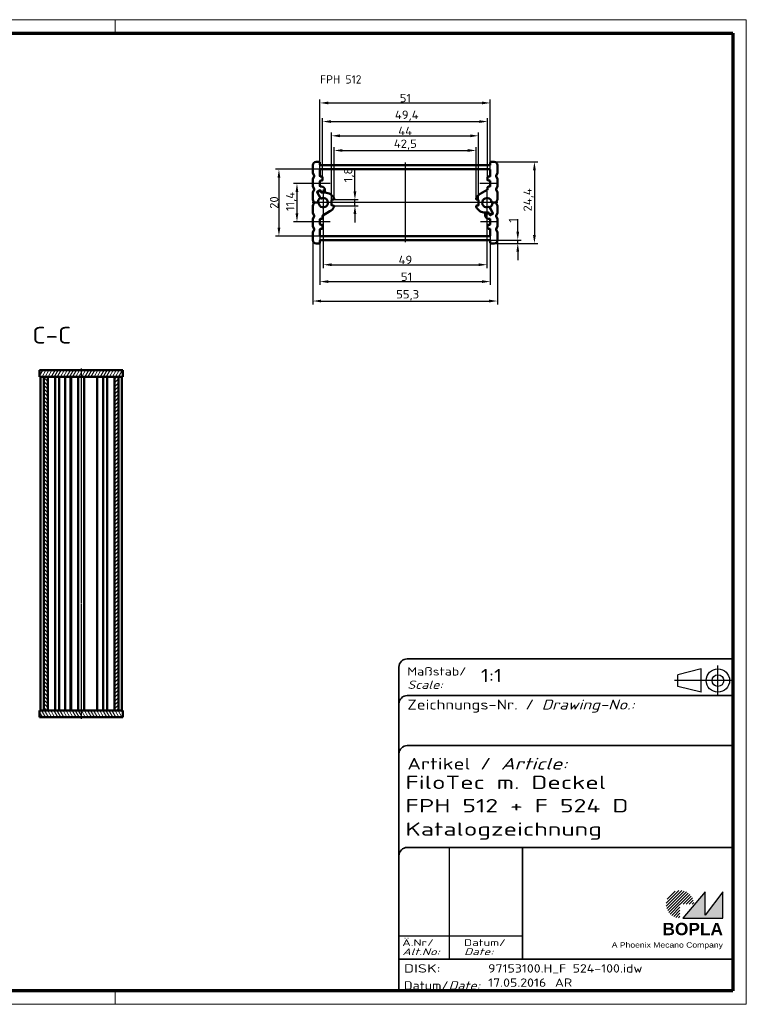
# Model space of a CAD drawing. Header units: millimetres. Extents: x 1 to 419, y 1 to 296.
# Tile 4 of 4: x 201 to 419, y 1 to 296. Entities that reach past the tile are written whole.
import ezdxf
from ezdxf.enums import TextEntityAlignment as Align

# ---------------------------------------------------------------- set-up
doc = ezdxf.new("R2010")
doc.units = ezdxf.units.MM
for name, pattern in [('ACAD_ISO04W100', [30, 24, -3, 0, -3]), ('CHAIN', [0.3543, 0.2362, -0.0295, 0.0591, -0.0295]), ('DASH_DOT', [0.37, 0.24, -0.06, 0.01, -0.06]), ('DASHED', [0.2067, 0.1654, -0.0413])]:
    doc.linetypes.add(name, pattern=pattern)
doc.layers.get('0').update_dxf_attribs({"lineweight": 25})
for name, color, linetype, lineweight in [('Bemaßung (ISO)', 1, 'Continuous', 25), ('Mittellinie (ISO)', 1, 'DASH_DOT', 25), ('Mittelpunktmarkierung (ISO)', 1, 'DASH_DOT', 25), ('Rahmen (ISO)', 7, 'Continuous', 70), ('Schraffur (ISO)', 1, 'Continuous', 18), ('Sichtbar (ISO)', 7, 'Continuous', 50), ('Sichtbar schmal (ISO)', 1, 'Continuous', 25), ('Symbol (ISO)', 1, 'Continuous', 25), ('Titel (ISO)', 5, 'Continuous', 50), ('Verdeckt (ISO)', 5, 'DASHED', 35)]:
    doc.layers.add(name, color=color, linetype=linetype, lineweight=lineweight)
doc.styles.add('2_5', font='isocpeur.ttf', dxfattribs={"width": 1.1})
doc.styles.add('5', font='isocpeur.ttf', dxfattribs={"width": 1.1})
doc.styles.add('Notiztext (DIN)', font='isocpeur.ttf', dxfattribs={"width": 1.1})
doc.styles.get("Standard").update_dxf_attribs({"font": 'isocpeur.ttf', "width": 1.1})
doc.styles.add('Textstil142', font='isocpeur.ttf', dxfattribs={"width": 1.4})
doc.styles.add('Textstil143', font='isocpeur.ttf', dxfattribs={"width": 1.4})
doc.styles.add('Textstil144', font='isocpeur.ttf', dxfattribs={"width": 1.4})
doc.styles.add('Textstil242', font='isocpeur.ttf', dxfattribs={"width": 1.2})
doc.styles.add('Textstil243', font='isocpeur.ttf', dxfattribs={"width": 1.4})
doc.styles.add('Textstil248', font='isocpeui.ttf', dxfattribs={"width": 1.2})
doc.styles.add('Textstil249', font='isocpeui.ttf', dxfattribs={"width": 1.4})
doc.styles.add('Textstil68', font='isocpeur.ttf', dxfattribs={"width": 1.2})
doc.dimstyles.new('Standard (DIN)', dxfattribs={"dimtxt": 2.5, "dimasz": 2.5, "dimexe": 1, "dimexo": 0, "dimgap": 0.2, "dimtad": 1, "dimdec": 6, "dimrnd": 1e-08, "dimtxsty": '2_5', "dimcen": 0.09, "dimdle": 7, "dimclrd": 256, "dimclre": 256, "dimclrt": 5, "dimadec": 6, "dimazin": 2, "dimtfac": 0.72, "dimtmove": 0, "dimatfit": 3, "dimfxl": 1, "dimtolj": 1, "dimlwd": -1, "dimlwe": -1, "dimarcsym": 0})

# ---------------------------------------------------------------- blocks, each defined once
blk = doc.blocks.new('Ränder Bopla-A3-Rahmen')
at = {"color": 1, "linetype": 'Continuous', "lineweight": 18}
for p, q in [((1, 296), (419, 296)), ((1, 1), (1, 296)), ((125, 296), (125, 292)), ((230, 296), (230, 292)), ((419, 296), (419, 1)), ((125, 5), (125, 1)), ((230, 5), (230, 1)), ((419, 1), (1, 1))]:
    blk.add_line(p, q, dxfattribs=at)
at = {"color": 3, "linetype": 'Continuous', "lineweight": 70}
for p, q in [((20, 292), (415, 292)), ((20, 5), (20, 292)), ((415, 292), (415, 5)), ((415, 5), (20, 5))]:
    blk.add_line(p, q, dxfattribs=at)
at = {"layer": 'Rahmen (ISO)', "color": 1, "insert": (19, 55), "char_height": 2.03, "width": 168.977, "attachment_point": 7, "rotation": 90, "style": 'Notiztext (DIN)'}
blk.add_mtext('\\fISOCPEUR|b0|i0;\\W1.20;\\H2.0300;"Schutzvermerk nach DIN ISO 16016 beachten" \\fISOCPEUR|b0|i1;\\W1.20;\\H2.0300;"Please pay attention to copyright note DIN ISO 16016"', dxfattribs=at)
blk = doc.blocks.new('*D12')
at = {"layer": 'Bemaßung (ISO)'}
for p, q in [((301.81, 244.58), (301.81, 251.2)), ((295.39, 242.08), (302.81, 242.08)), ((301.81, 240.28), (301.81, 242.08)), ((295.39, 240.28), (302.81, 240.28)), ((301.81, 237.78), (301.81, 235.28))]:
    blk.add_line(p, q, dxfattribs=at)
for points in [[(301.39, 244.58), (302.23, 244.58), (301.81, 242.08)], [(301.39, 237.78), (302.23, 237.78), (301.81, 240.28)]]:
    blk.add_solid(points, dxfattribs=at)
at = {"layer": 'Defpoints', "color": 0}
for p in [(295.39, 242.08), (295.39, 240.28), (301.81, 240.28)]:
    blk.add_point(p, dxfattribs=at)
at = {"layer": 'Bemaßung (ISO)', "color": 5, "insert": (301.61, 247.28), "char_height": 2.5, "attachment_point": 7, "rotation": 90, "style": '2_5'}
blk.add_mtext('\\A1;1,8', dxfattribs=at)
blk = doc.blocks.new('*D13')
at = {"layer": 'Bemaßung (ISO)'}
for p, q in [((289.04, 246.88), (283.46, 246.88)), ((284.46, 244.38), (284.46, 237.98)), ((289.04, 235.48), (283.46, 235.48))]:
    blk.add_line(p, q, dxfattribs=at)
for points in [[(284.04, 244.38), (284.87, 244.38), (284.46, 246.88)], [(284.04, 237.98), (284.87, 237.98), (284.46, 235.48)]]:
    blk.add_solid(points, dxfattribs=at)
at = {"layer": 'Defpoints', "color": 0}
for p in [(289.04, 246.88), (284.46, 235.48), (289.04, 235.48)]:
    blk.add_point(p, dxfattribs=at)
at = {"layer": 'Bemaßung (ISO)', "color": 5, "insert": (284.26, 238.66), "char_height": 2.5, "attachment_point": 7, "rotation": 90, "style": '2_5'}
blk.add_mtext('\\A1;11,4', dxfattribs=at)
blk = doc.blocks.new('*D14')
at = {"layer": 'Bemaßung (ISO)'}
for p, q in [((291.54, 251.18), (278.06, 251.18)), ((279.06, 248.68), (279.06, 233.68)), ((291.54, 231.18), (278.06, 231.18))]:
    blk.add_line(p, q, dxfattribs=at)
for points in [[(278.65, 248.68), (279.48, 248.68), (279.06, 251.18)], [(278.65, 233.68), (279.48, 233.68), (279.06, 231.18)]]:
    blk.add_solid(points, dxfattribs=at)
at = {"layer": 'Defpoints', "color": 0}
for p in [(291.54, 251.18), (279.06, 231.18), (291.54, 231.18)]:
    blk.add_point(p, dxfattribs=at)
at = {"layer": 'Bemaßung (ISO)', "color": 5, "insert": (278.86, 239.33), "char_height": 2.5, "attachment_point": 7, "rotation": 90, "style": '2_5'}
blk.add_mtext('\\A1;20', dxfattribs=at)
blk = doc.blocks.new('*D15')
at = {"layer": 'Bemaßung (ISO)'}
for p, q in [((350.58, 232.48), (350.58, 236.21)), ((342.14, 229.98), (351.58, 229.98)), ((343.49, 228.98), (351.58, 228.98)), ((350.58, 228.98), (350.58, 229.98)), ((350.58, 226.48), (350.58, 223.98))]:
    blk.add_line(p, q, dxfattribs=at)
for points in [[(350.16, 232.48), (350.99, 232.48), (350.58, 229.98)], [(350.16, 226.48), (350.99, 226.48), (350.58, 228.98)]]:
    blk.add_solid(points, dxfattribs=at)
at = {"layer": 'Defpoints', "color": 0}
for p in [(342.14, 229.98), (343.49, 228.98), (350.58, 229.98)]:
    blk.add_point(p, dxfattribs=at)
at = {"layer": 'Bemaßung (ISO)', "color": 5, "insert": (350.38, 235.18), "char_height": 2.5, "attachment_point": 7, "rotation": 90, "style": '2_5'}
blk.add_mtext('\\A1;1', dxfattribs=at)
blk = doc.blocks.new('*D16')
at = {"layer": 'Bemaßung (ISO)'}
for p, q in [((343.49, 253.38), (356.56, 253.38)), ((355.56, 250.88), (355.56, 231.48)), ((343.49, 228.98), (356.56, 228.98))]:
    blk.add_line(p, q, dxfattribs=at)
for points in [[(355.14, 250.88), (355.97, 250.88), (355.56, 253.38)], [(355.14, 231.48), (355.97, 231.48), (355.56, 228.98)]]:
    blk.add_solid(points, dxfattribs=at)
at = {"layer": 'Defpoints', "color": 0}
for p in [(343.49, 253.38), (343.49, 228.98), (355.56, 228.98)]:
    blk.add_point(p, dxfattribs=at)
at = {"layer": 'Bemaßung (ISO)', "color": 5, "insert": (355.36, 238.53), "char_height": 2.5, "attachment_point": 7, "rotation": 90, "style": '2_5'}
blk.add_mtext('\\A1;24,4', dxfattribs=at)
blk = doc.blocks.new('*D17')
at = {"layer": 'Bemaßung (ISO)'}
for p, q in [((292.34, 237.28), (292.34, 221.59)), ((341.34, 237.28), (341.34, 221.59)), ((294.84, 222.59), (338.84, 222.59))]:
    blk.add_line(p, q, dxfattribs=at)
for points in [[(294.84, 223), (294.84, 222.17), (292.34, 222.59)], [(338.84, 223), (338.84, 222.17), (341.34, 222.59)]]:
    blk.add_solid(points, dxfattribs=at)
at = {"layer": 'Defpoints', "color": 0}
for p in [(292.34, 237.28), (341.34, 237.28), (341.34, 222.59)]:
    blk.add_point(p, dxfattribs=at)
at = {"layer": 'Bemaßung (ISO)', "color": 5, "insert": (314.87, 222.79), "char_height": 2.5, "attachment_point": 7, "style": '2_5'}
blk.add_mtext('\\A1;49', dxfattribs=at)
blk = doc.blocks.new('*D18')
at = {"layer": 'Bemaßung (ISO)'}
for p, q in [((291.34, 231.38), (291.34, 216.53)), ((342.34, 231.38), (342.34, 216.53)), ((293.84, 217.53), (339.84, 217.53))]:
    blk.add_line(p, q, dxfattribs=at)
for points in [[(293.84, 217.95), (293.84, 217.11), (291.34, 217.53)], [(339.84, 217.95), (339.84, 217.11), (342.34, 217.53)]]:
    blk.add_solid(points, dxfattribs=at)
at = {"layer": 'Defpoints', "color": 0}
for p in [(291.34, 231.38), (342.34, 231.38), (342.34, 217.53)]:
    blk.add_point(p, dxfattribs=at)
at = {"layer": 'Bemaßung (ISO)', "color": 5, "insert": (315.57, 217.73), "char_height": 2.5, "attachment_point": 7, "style": '2_5'}
blk.add_mtext('\\A1;51', dxfattribs=at)
blk = doc.blocks.new('*D19')
at = {"layer": 'Bemaßung (ISO)'}
for p, q in [((289.19, 229.98), (289.19, 210.71)), ((344.49, 229.98), (344.49, 210.71)), ((291.69, 211.71), (341.99, 211.71))]:
    blk.add_line(p, q, dxfattribs=at)
for points in [[(291.69, 212.13), (291.69, 211.29), (289.19, 211.71)], [(341.99, 212.13), (341.99, 211.29), (344.49, 211.71)]]:
    blk.add_solid(points, dxfattribs=at)
at = {"layer": 'Defpoints', "color": 0}
for p in [(289.19, 229.98), (344.49, 229.98), (344.49, 211.71)]:
    blk.add_point(p, dxfattribs=at)
at = {"layer": 'Bemaßung (ISO)', "color": 5, "insert": (314.16, 211.91), "char_height": 2.5, "attachment_point": 7, "style": '2_5'}
blk.add_mtext('\\A1;55,3', dxfattribs=at)
blk = doc.blocks.new('*D20')
at = {"layer": 'Bemaßung (ISO)'}
for p, q in [((294.84, 241.88), (294.84, 262.21)), ((297.34, 261.21), (336.34, 261.21)), ((338.84, 241.88), (338.84, 262.21))]:
    blk.add_line(p, q, dxfattribs=at)
for points in [[(297.34, 261.63), (297.34, 260.79), (294.84, 261.21)], [(336.34, 261.63), (336.34, 260.79), (338.84, 261.21)]]:
    blk.add_solid(points, dxfattribs=at)
at = {"layer": 'Defpoints', "color": 0}
for p in [(338.84, 261.21), (294.84, 241.88), (338.84, 241.88)]:
    blk.add_point(p, dxfattribs=at)
at = {"layer": 'Bemaßung (ISO)', "color": 5, "insert": (314.78, 261.41), "char_height": 2.5, "attachment_point": 7, "style": '2_5'}
blk.add_mtext('\\A1;44', dxfattribs=at)
blk = doc.blocks.new('*D21')
at = {"layer": 'Bemaßung (ISO)'}
for p, q in [((295.59, 242.34), (295.59, 257.82)), ((298.09, 256.82), (335.59, 256.82)), ((338.09, 242.34), (338.09, 257.82))]:
    blk.add_line(p, q, dxfattribs=at)
for points in [[(298.09, 257.24), (298.09, 256.4), (295.59, 256.82)], [(335.59, 257.24), (335.59, 256.4), (338.09, 256.82)]]:
    blk.add_solid(points, dxfattribs=at)
at = {"layer": 'Defpoints', "color": 0}
for p in [(338.09, 256.82), (295.59, 242.34), (338.09, 242.34)]:
    blk.add_point(p, dxfattribs=at)
at = {"layer": 'Bemaßung (ISO)', "color": 5, "insert": (313.45, 257.02), "char_height": 2.5, "attachment_point": 7, "style": '2_5'}
blk.add_mtext('\\A1;42,5', dxfattribs=at)
blk = doc.blocks.new('*D22')
at = {"layer": 'Bemaßung (ISO)'}
for p, q in [((292.14, 248.78), (292.14, 266.48)), ((341.54, 248.78), (341.54, 266.48)), ((294.64, 265.48), (339.04, 265.48))]:
    blk.add_line(p, q, dxfattribs=at)
for points in [[(294.64, 265.89), (294.64, 265.06), (292.14, 265.48)], [(339.04, 265.89), (339.04, 265.06), (341.54, 265.48)]]:
    blk.add_solid(points, dxfattribs=at)
at = {"layer": 'Defpoints', "color": 0}
for p in [(341.54, 265.48), (292.14, 248.78), (341.54, 248.78)]:
    blk.add_point(p, dxfattribs=at)
at = {"layer": 'Bemaßung (ISO)', "color": 5, "insert": (313.77, 265.68), "char_height": 2.5, "attachment_point": 7, "style": '2_5'}
blk.add_mtext('\\A1;49,4', dxfattribs=at)
blk = doc.blocks.new('*D23')
at = {"layer": 'Bemaßung (ISO)'}
for p, q in [((291.34, 250.98), (291.34, 272.06)), ((342.34, 250.98), (342.34, 272.06)), ((293.84, 271.06), (339.84, 271.06))]:
    blk.add_line(p, q, dxfattribs=at)
for points in [[(293.84, 271.47), (293.84, 270.64), (291.34, 271.06)], [(339.84, 271.47), (339.84, 270.64), (342.34, 271.06)]]:
    blk.add_solid(points, dxfattribs=at)
at = {"layer": 'Defpoints', "color": 0}
for p in [(342.34, 271.06), (291.34, 250.98), (342.34, 250.98)]:
    blk.add_point(p, dxfattribs=at)
at = {"layer": 'Bemaßung (ISO)', "color": 5, "insert": (315.23, 271.26), "char_height": 2.5, "attachment_point": 7, "style": '2_5'}
blk.add_mtext('\\A1;51', dxfattribs=at)
blk = doc.blocks.new('Schriftfelder Katalogzeichnung')
at = {"layer": 'Schraffur (ISO)'}
h = blk.add_hatch(dxfattribs=at)
h.set_pattern_fill('ANSI31', color=1, scale=5.08, style=0)
h.set_pattern_definition([(45, (0, 0), (-0.4490128, 0.4490128), [])])
edge = h.paths.add_edge_path()
edge.add_line((395.78, 37.31), (391.63, 37.31))
edge.add_line((391.63, 37.31), (391.63, 33.16))
edge.add_arc((391.63, 37.31), 4.15, 0, 270, ccw=False)
blk.add_hatch(color=7, dxfattribs=at).paths.add_polyline_path([(392.48, 33.16), (404.48, 33.16), (404.48, 40.96), (399.18, 34.06), (399.18, 40.96)])
at = {"color": 5, "linetype": 'Continuous'}
for p, q in [((397.98, 107.81), (390.98, 106.06)), ((397.98, 100.81), (397.98, 107.81)), ((390.98, 102.56), (390.98, 106.06)), ((397.98, 100.81), (390.98, 102.56))]:
    blk.add_line(p, q, dxfattribs=at)
at = {"color": 1, "linetype": 'ACAD_ISO04W100'}
for p, q in [((402.98, 99.81), (402.98, 108.81)), ((407.48, 104.31), (389.98, 104.31))]:
    blk.add_line(p, q, dxfattribs=at)
at = {"color": 1, "linetype": 'Continuous', "lineweight": 25}
for p, q in [((322.48, 54.31), (322.48, 20.81)), ((307.48, 27.81), (344.48, 27.81))]:
    blk.add_line(p, q, dxfattribs=at)
at = {"color": 7, "linetype": 'Continuous'}
for p, q in [((399.18, 40.96), (392.48, 33.16)), ((404.48, 40.96), (399.18, 34.06)), ((399.18, 34.06), (399.18, 40.96)), ((404.48, 33.16), (404.48, 40.96)), ((392.48, 33.16), (404.48, 33.16))]:
    blk.add_line(p, q, dxfattribs=at)
at = {"color": 5, "linetype": 'Continuous'}
for radius in [3.5, 1.75]:
    blk.add_circle((402.98, 104.31), radius, dxfattribs=at)
at = {"layer": 'Titel (ISO)', "lineweight": 18}
for p, q in [((410.48, 7.31), (411.48, 7.31)), ((411.48, 7.31), (411.48, 8.31))]:
    blk.add_line(p, q, dxfattribs=at)
at = {"layer": 'Verdeckt (ISO)', "color": 5, "linetype": 'Continuous', "lineweight": 35}
for p, q in [((407.48, 110.81), (309.98, 110.81)), ((307.48, 108.31), (307.48, 11.31)), ((407.48, 99.81), (309.98, 99.81)), ((407.48, 84.81), (309.98, 84.81)), ((407.48, 54.31), (309.98, 54.31)), ((407.48, 20.81), (307.48, 20.81))]:
    blk.add_line(p, q, dxfattribs=at)
at = {"layer": 'Verdeckt (ISO)', "color": 5, "linetype": 'Continuous'}
blk.add_line((344.48, 54.31), (344.48, 20.81), dxfattribs=at)
at = {"layer": 'Verdeckt (ISO)', "color": 5, "linetype": 'Continuous', "lineweight": 35}
for centre in [(309.98, 108.31), (309.98, 97.31), (309.98, 82.31), (309.98, 51.81)]:
    blk.add_arc(centre, 2.5, 90, 180, dxfattribs=at)
at = {"color": 5, "style": 'Textstil142', "width": 1.4}
blk.add_text('DISK:', height=2.5, dxfattribs=at).set_placement((308.98, 16.81))
at = {"color": 7, "insert": (309.98, 77.64), "char_height": 3.5, "attachment_point": 7}
blk.add_mtext('\\fISOCPEUR|b0|i0;\\W1.30;\\H3.5000;Artikel / \\fISOCPEUR|b0|i1;\\W1.30;\\H3.5000;Article:', dxfattribs=at)
at = {"color": 5, "insert": (308.98, 11.72), "char_height": 2.5, "attachment_point": 7}
blk.add_mtext('\\fISOCPEUR|b0|i0;\\W1.20;\\H2.5000;Datum/\\fISOCPEUR|b0|i1;\\W1.20;\\H2.5000;Date:', dxfattribs=at)
at = {"color": 5, "style": 'Textstil68', "width": 1.2}
for tag, p in [('DATEINAME_001', (334.18, 16.81)), ('ERSTELLUNGSDATUM_001', (334.18, 12.56)), ('50-Namenskürzel_001', (354.18, 12.56))]:
    blk.add_attdef(tag, p, '', height=2.5, dxfattribs=at)
at = {"layer": 'Sichtbar schmal (ISO)', "color": 1}
for s, height, style, width, p in [('Maßstab/', 2.5, 'Textstil68', 1.2, (309.98, 105.81)), ('Scale:', 2.5, 'Textstil248', 1.2, (309.98, 101.81)), ('Ä.Nr/', 2, 'Textstil144', 1.4, (308.48, 24.81)), ('Datum/', 2, 'Textstil144', 1.4, (326.98, 24.81)), ('Alt.No:', 2, 'Textstil249', 1.4, (308.48, 22.06)), ('Date:', 2, 'Textstil249', 1.4, (326.98, 22.06))]:
    blk.add_text(s, height=height, dxfattribs=dict(at, style=style, width=width)).set_placement(p)
at = {"layer": 'Sichtbar schmal (ISO)', "color": 1, "insert": (309.98, 94.71), "char_height": 3, "attachment_point": 7}
blk.add_mtext('\\fISOCPEUR|b0|i0;\\W1.20;\\H3.0000;Zeichnungs-Nr. / \\fISOCPEUR|b0|i1;\\W1.20;\\H3.0000;Drawing-No.:', dxfattribs=at)
at = {"layer": 'Sichtbar schmal (ISO)', "color": 1, "style": 'Textstil144', "width": 1.4}
for tag, p in [('19-Ä-Nr._-10-', (309.48, 53.56)), ('19-Datum_-10-', (324.48, 53.56)), ('18-Ä-Nr._-9-', (309.48, 51.06)), ('18-Datum_-9-', (324.48, 51.06)), ('17-Ä-Nr._-8-', (309.48, 48.56)), ('17-Datum_-8-', (324.48, 48.56)), ('16-Ä-Nr._-7-', (309.48, 46.06)), ('16-Datum_-7-', (324.48, 46.06)), ('15-Ä-Nr._-6-', (309.48, 43.56)), ('14-Ä-Nr._-5-', (309.48, 41.06)), ('15-Datum_-6-', (324.48, 43.56)), ('13-Ä-Nr._-4-', (309.48, 38.56)), ('14-Datum_-5-', (324.48, 41.06)), ('13-Datum_-4-', (324.48, 38.56)), ('12-Ä-Nr._-3-', (309.48, 36.06)), ('12-Datum_-3-', (324.48, 36.06)), ('11-Ä-Nr._-2-', (309.48, 33.56)), ('11-Datum_-2-', (324.48, 33.56)), ('10-Ä-Nr._-1-', (309.48, 31.06)), ('10-Datum_-1-', (324.48, 31.06))]:
    blk.add_attdef(tag, text='', height=2, dxfattribs=at).set_placement(p, align=Align.TOP_LEFT)
at = {"layer": 'Titel (ISO)', "color": 7, "insert": (404.48, 27.96), "char_height": 3.7, "width": 19.8847, "attachment_point": 9, "style": 'Notiztext (DIN)'}
blk.add_mtext('\\fArial|b1|i0;\\H3.7000;BOPLA', dxfattribs=at)
at = {"layer": 'Titel (ISO)', "color": 5, "insert": (404.48, 23.81), "char_height": 1.6, "width": 34.8824, "attachment_point": 9, "style": 'Notiztext (DIN)'}
blk.add_mtext('\\fArial|b0|i0;\\W1.15;\\H1.6000;A Phoenix Mecano Company', dxfattribs=at)
at = {"layer": 'Titel (ISO)', "color": 7}
for tag, p, height, style, width in [('02-Maßstab_001', (332, 103.81), 4, 'Textstil242', 1.2), ('07-Artikel-Modell_001', (309.43, 71.81), 3.98, 'Textstil243', 1.4), ('08-Artikel-Benennung_001', (309.42, 64.81), 4, 'Textstil143', 1.4), ('09-Artikel-Benennung_(2.Zeile)_001', (309.43, 57.81), 3.98, 'Textstil243', 1.4)]:
    blk.add_attdef(tag, p, '', height=height, dxfattribs=dict(at, style=style, width=width))
at = {"layer": 'Titel (ISO)', "color": 7, "style": 'Textstil143', "width": 1.4}
blk.add_attdef('03-Zchn.Nr.', text='', height=4, dxfattribs=at).set_placement((332.48, 92.31), align=Align.TOP_LEFT)

msp = doc.modelspace()

# ---------------------------------------------------------------- hatches: boundary and pattern name
at = {"layer": 'Schraffur (ISO)'}
h = msp.add_hatch(dxfattribs=at)
h.set_pattern_fill('ANSI31', color=256, scale=6.35, angle=14.999977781, style=0)
h.set_pattern_definition([(59.99998, (0, 0), (-0.6874075, 0.3968753), [])])
h.paths.add_polyline_path([(207.3756236, 189.0142781), (208.6256236, 189.0142781), (209.8256236, 189.0142781), (229.8256236, 189.0142781), (231.0256236, 189.0142781), (232.2756236, 189.0142781), (232.2756236, 191.0142781), (207.3756236, 191.0142781)])
h = msp.add_hatch(dxfattribs=at)
h.set_pattern_fill('ANSI31', color=256, scale=6.35, angle=90.000210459, style=0)
h.set_pattern_definition([(135.0002, (0, 0), (-0.561264, -0.561268), [])])
h.paths.add_polyline_path([(209.8256236, 189.0142781), (208.6256236, 189.0142781), (208.6256236, 89.0142781), (209.8256236, 89.0142781)])
h = msp.add_hatch(dxfattribs=at)
h.set_pattern_fill('ANSI31', color=256, scale=6.35, style=0)
h.set_pattern_definition([(45, (0, 0), (-0.561266, 0.561266), [])])
h.paths.add_polyline_path([(231.0256236, 189.0142781), (229.8256236, 189.0142781), (229.8256236, 89.0142781), (231.0256236, 89.0142781)])
h = msp.add_hatch(dxfattribs=at)
h.set_pattern_fill('ANSI31', color=256, scale=6.35, angle=75.000175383, style=0)
h.set_pattern_definition([(120.00018, (0, 0), (-0.6874064, -0.396877), [])])
h.paths.add_polyline_path([(232.2756236, 89.0142781), (231.0256236, 89.0142781), (229.8256236, 89.0142781), (209.8256236, 89.0142781), (208.6256236, 89.0142781), (207.3756236, 89.0142781), (207.3756236, 87.0142781), (232.2756236, 87.0142781)])

# ---------------------------------------------------------------- linework, layer by layer
at = {"layer": 'Mittellinie (ISO)', "linetype": 'CHAIN'}
for p, q in [((316.8384529, 253.1895869), (316.8384529, 229.3345034)), ((294.3884529, 246.8832045), (289.0384529, 246.8832045)), ((344.6384529, 246.8832045), (339.2384529, 246.8832045)), ((344.6384529, 241.1832045), (289.0384529, 241.1832045)), ((294.4384529, 235.4832045), (289.0384529, 235.4832045)), ((344.6384529, 235.4832045), (339.2884529, 235.4832045)), ((219.8256236, 191.5142781), (219.8256236, 86.5142781))]:
    msp.add_line(p, q, dxfattribs=at)
at = {"layer": 'Mittelpunktmarkierung (ISO)', "linetype": 'CHAIN'}
for p, q in [((292.3384529, 245.0832045), (292.3384529, 237.2832045)), ((341.3384529, 245.0832045), (341.3384529, 237.2832045)), ((296.2384529, 241.1832045), (289.8384529, 241.1832045)), ((343.8384529, 241.1832045), (337.4384529, 241.1832045))]:
    msp.add_line(p, q, dxfattribs=at)
at = {"layer": 'Sichtbar (ISO)'}
for p, q in [((289.1884529, 252.3832045), (289.1884529, 250.2220805)), ((291.1384529, 253.3832045), (290.1884529, 253.3832045)), ((291.3384529, 252.5832045), (291.3384529, 253.1832045)), ((291.3384529, 250.9832045), (291.3384529, 249.1832045)), ((291.5384529, 252.3832045), (342.1384529, 252.3832045)), ((342.1384529, 251.1832045), (291.5384529, 251.1832045)), ((342.3384529, 253.1832045), (342.3384529, 252.5832045)), ((342.3384529, 249.1832045), (342.3384529, 250.9832045)), ((343.4884529, 253.3832045), (342.5384529, 253.3832045)), ((344.4884529, 252.3832045), (344.4884529, 250.2220805)), ((289.1884529, 248.1443284), (289.1884529, 246.2220805)), ((289.2030162, 250.1471592), (289.562209, 249.2581258)), ((289.562209, 249.1082831), (289.2030162, 248.2192497)), ((291.5384529, 248.9832045), (291.9384529, 248.9832045)), ((292.1384529, 248.7832045), (292.1384529, 247.9832045)), ((341.5384529, 247.9832045), (341.5384529, 248.7832045)), ((341.7384529, 248.9832045), (342.1384529, 248.9832045)), ((344.1146969, 249.2581258), (344.4738897, 250.1471592)), ((344.4738897, 248.2192497), (344.1146969, 249.1082831)), ((344.4884529, 248.1443284), (344.4884529, 246.2220805)), ((289.2030162, 246.1471592), (289.562209, 245.2581258)), ((289.562209, 245.1082831), (289.2030162, 244.2192497)), ((291.2178758, 244.924101), (290.611658, 244.574101)), ((291.3384529, 247.5832045), (291.3384529, 246.1832045)), ((291.7033676, 244.4832045), (291.4910809, 244.8508959)), ((291.9384529, 247.7832045), (291.5384529, 247.7832045)), ((291.5384529, 245.9832045), (291.8384529, 245.9832045)), ((292.8384529, 244.9832045), (292.8384529, 244.5832045)), ((339.3384529, 243.7812807), (341.4384529, 244.9937162)), ((341.5384529, 245.1669213), (341.5384529, 245.7832045)), ((342.1384529, 247.7832045), (341.7384529, 247.7832045)), ((341.7384529, 245.9832045), (342.1384529, 245.9832045)), ((342.3384529, 246.1832045), (342.3384529, 247.5832045)), ((344.1146969, 245.2581258), (344.4738897, 246.1471592)), ((344.4738897, 244.2192497), (344.1146969, 245.1082831)), ((289.1884529, 244.1443284), (289.1884529, 242.2220805)), ((289.2030162, 242.1471592), (289.5419441, 241.3082831)), ((290.5384529, 244.3008959), (291.4188742, 242.7759615)), ((291.5447275, 242.5579772), (290.6384529, 244.1276908)), ((290.711658, 244.4008959), (291.2312732, 244.7008959)), ((291.5044783, 244.6276908), (291.7033676, 244.2832045)), ((292.6384529, 244.3832045), (291.8765727, 244.3832045)), ((291.8765727, 244.1832045), (292.8384529, 244.1832045)), ((295.3884529, 242.0832045), (295.0384529, 242.0832045)), ((295.5884529, 242.3397078), (295.5884529, 242.2832045)), ((338.0884529, 242.2832045), (338.0884529, 242.3397078)), ((338.6384529, 242.0832045), (338.2884529, 242.0832045)), ((344.1349618, 241.3082831), (344.4738897, 242.1471592)), ((344.4884529, 244.1443284), (344.4884529, 242.2220805)), ((289.1884529, 238.2220805), (289.1884529, 240.1443284)), ((289.5419441, 241.0581258), (289.2030162, 240.2192497)), ((290.4992955, 241.1832045), (289.7273809, 241.1832045)), ((289.7273809, 241.1832045), (290.7510021, 241.1832045)), ((294.8384529, 241.8832045), (294.8384529, 240.4832045)), ((295.0384529, 240.2832045), (295.3884529, 240.2832045)), ((295.5884529, 240.0832045), (295.5884529, 240.0267011)), ((338.0884529, 240.0267011), (338.0884529, 240.0832045)), ((338.2884529, 240.2832045), (338.6384529, 240.2832045)), ((338.8384529, 240.4832045), (338.8384529, 241.8832045)), ((342.1321783, 239.8084318), (343.0384529, 238.2387181)), ((343.1384529, 238.065513), (342.2580316, 239.5904474)), ((343.949525, 241.1832045), (342.9259037, 241.1832045)), ((343.1776103, 241.1832045), (343.949525, 241.1832045)), ((344.4738897, 240.2192497), (344.1349618, 241.0581258)), ((344.4884529, 238.2220805), (344.4884529, 240.1443284)), ((289.1884529, 234.2220805), (289.1884529, 236.1443284)), ((289.2030162, 238.1471592), (289.562209, 237.2581258)), ((289.562209, 237.1082831), (289.2030162, 236.2192497)), ((291.3384529, 236.1832045), (291.3384529, 234.7832045)), ((291.9384529, 236.3832045), (291.5384529, 236.3832045)), ((292.1384529, 237.1994876), (292.1384529, 236.5832045)), ((294.3384529, 238.5851283), (292.2384529, 237.3726927)), ((341.8003331, 238.1832045), (340.8384529, 238.1832045)), ((340.8384529, 237.3832045), (340.8384529, 237.7832045)), ((341.0384529, 237.9832045), (341.8003331, 237.9832045)), ((342.1384529, 236.3832045), (341.8384529, 236.3832045)), ((342.1724275, 237.7387181), (341.9735382, 238.0832045)), ((341.9735382, 237.8832045), (342.185825, 237.515513)), ((342.3384529, 234.7832045), (342.3384529, 236.1832045)), ((342.9652478, 237.965513), (342.4456326, 237.665513)), ((342.4590301, 237.4423079), (343.0652478, 237.7923079)), ((344.1146969, 237.2581258), (344.4738897, 238.1471592)), ((344.4738897, 236.2192497), (344.1146969, 237.1082831)), ((344.4884529, 234.2220805), (344.4884529, 236.1443284)), ((289.2030162, 234.1471592), (289.562209, 233.2581258)), ((289.562209, 233.1082831), (289.2030162, 232.2192497)), ((291.3384529, 233.1832045), (291.3384529, 231.3832045)), ((291.5384529, 234.5832045), (291.9384529, 234.5832045)), ((291.9384529, 233.3832045), (291.5384529, 233.3832045)), ((292.1384529, 234.3832045), (292.1384529, 233.5832045)), ((341.5384529, 233.5832045), (341.5384529, 234.3832045)), ((341.7384529, 234.5832045), (342.1384529, 234.5832045)), ((342.1384529, 233.3832045), (341.7384529, 233.3832045)), ((342.3384529, 231.3832045), (342.3384529, 233.1832045)), ((344.1146969, 233.2581258), (344.4738897, 234.1471592)), ((344.4738897, 232.2192497), (344.1146969, 233.1082831)), ((289.1884529, 229.9832045), (289.1884529, 232.1443284)), ((291.5384529, 231.1832045), (342.1384529, 231.1832045)), ((344.4884529, 229.9832045), (344.4884529, 232.1443284)), ((290.1884529, 228.9832045), (291.1384529, 228.9832045)), ((291.3384529, 229.1832045), (291.3384529, 229.7832045)), ((342.1384529, 229.9832045), (291.5384529, 229.9832045)), ((342.3384529, 229.7832045), (342.3384529, 229.1832045)), ((342.5384529, 228.9832045), (343.4884529, 228.9832045)), ((232.2756236, 191.0142781), (207.3756236, 191.0142781)), ((207.3756236, 191.0142781), (207.3756236, 189.0142781)), ((207.3756236, 189.0142781), (232.2756236, 189.0142781)), ((207.6256236, 189.0142781), (207.6256236, 89.0142781)), ((209.8256236, 189.0142781), (208.6256236, 189.0142781)), ((208.6256236, 189.0142781), (208.6256236, 89.0142781)), ((209.8256236, 89.0142781), (209.8256236, 189.0142781)), ((212.0256236, 189.0142781), (212.0256236, 89.0142781)), ((213.2256236, 89.0142781), (213.2256236, 189.0142781)), ((215.0256236, 89.0142781), (215.0256236, 189.0142781)), ((216.6256236, 89.0142781), (216.6256236, 189.0142781)), ((216.8256236, 89.0142781), (216.8256236, 189.0142781)), ((218.9256236, 89.0142781), (218.9256236, 189.0142781)), ((220.7256236, 189.0142781), (220.7256236, 89.0142781)), ((224.6256236, 89.0142781), (224.6256236, 189.0142781)), ((226.4256236, 189.0142781), (226.4256236, 89.0142781)), ((227.6256236, 89.0142781), (227.6256236, 189.0142781)), ((231.0256236, 189.0142781), (229.8256236, 189.0142781)), ((229.8256236, 189.0142781), (229.8256236, 89.0142781)), ((231.0256236, 89.0142781), (231.0256236, 189.0142781)), ((232.0256236, 89.0142781), (232.0256236, 189.0142781)), ((232.2756236, 189.0142781), (232.2756236, 191.0142781)), ((232.2756236, 89.0142781), (207.3756236, 89.0142781)), ((207.3756236, 89.0142781), (207.3756236, 87.0142781)), ((208.6256236, 89.0142781), (209.8256236, 89.0142781)), ((229.8256236, 89.0142781), (231.0256236, 89.0142781)), ((232.2756236, 87.0142781), (232.2756236, 89.0142781)), ((207.3756236, 87.0142781), (232.2756236, 87.0142781))]:
    msp.add_line(p, q, dxfattribs=at)
for centre, radius, start, end in [((290.1884529, 252.3832045), 1, 90, 180), ((291.1384529, 253.1832045), 0.2, 0, 90), ((291.5384529, 252.5832045), 0.2, 180, 270), ((291.5384529, 250.9832045), 0.2, 90, 180), ((342.1384529, 252.5832045), 0.2, 270, 0), ((342.1384529, 250.9832045), 0.2, 0, 90), ((342.5384529, 253.1832045), 0.2, 90, 180), ((343.4884529, 252.3832045), 1, 0, 90), ((289.3884529, 250.2220805), 0.2, 180, 202), ((289.3884529, 248.1443284), 0.2, 158, 180), ((289.3767722, 249.1832045), 0.2, 338, 22), ((291.5384529, 249.1832045), 0.2, 180, 270), ((291.9384529, 248.7832045), 0.2, 0, 90), ((291.9384529, 247.9832045), 0.2, 270, 0), ((341.7384529, 248.7832045), 0.2, 90, 180), ((341.7384529, 247.9832045), 0.2, 180, 270), ((342.1384529, 249.1832045), 0.2, 270, 0), ((344.3001336, 249.1832045), 0.2, 158, 202), ((344.2884529, 250.2220805), 0.2, 338, 0), ((344.2884529, 248.1443284), 0.2, 0, 22), ((289.3884529, 246.2220805), 0.2, 180, 202), ((289.3767722, 245.1832045), 0.2, 338, 22), ((291.3178758, 244.7508959), 0.2, 30, 120), ((291.5384529, 247.5832045), 0.2, 90, 180), ((291.5384529, 246.1832045), 0.2, 180, 270), ((291.8384529, 244.9832045), 1, 0, 90), ((341.3384529, 245.1669213), 0.2, 300, 0), ((341.7384529, 245.7832045), 0.2, 90, 180), ((342.1384529, 247.5832045), 0.2, 0, 90), ((342.1384529, 246.1832045), 0.2, 270, 0), ((344.3001336, 245.1832045), 0.2, 158, 202), ((344.2884529, 246.2220805), 0.2, 338, 0), ((289.3884529, 244.1443284), 0.2, 158, 180), ((289.3884529, 242.2220805), 0.2, 180, 202), ((290.711658, 244.4008959), 0.2, 120, 210), ((290.811658, 244.2276908), 0.2, 120, 210), ((292.3384529, 241.1832045), 1.65, 126.206267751, 173.793732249), ((292.3384529, 241.1832045), 1.4, 187.180755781, 112.819244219), ((291.3312732, 244.5276908), 0.2, 30, 120), ((291.2456691, 242.6759615), 0.2, 306.206267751, 30), ((291.7179326, 242.6579772), 0.2, 210, 292.819244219), ((291.8765727, 244.5832045), 0.2, 210, 270), ((291.8765727, 244.3832045), 0.2, 210, 270), ((292.6384529, 244.5832045), 0.2, 270, 0), ((292.8384529, 241.1832045), 3, 24.395752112, 90), ((295.0384529, 241.8832045), 0.2, 90, 180), ((295.3884529, 242.2832045), 0.2, 270, 0), ((295.3884529, 242.3397078), 0.2, 0, 24.395752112), ((338.2884529, 242.3397078), 0.2, 155.604247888, 180), ((338.2884529, 242.2832045), 0.2, 180, 270), ((340.8384529, 241.1832045), 3, 120, 155.604247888), ((338.6384529, 241.8832045), 0.2, 0, 90), ((341.3384529, 241.1832045), 1.4, 7.180755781, 292.819244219), ((344.2884529, 244.1443284), 0.2, 0, 22), ((344.2884529, 242.2220805), 0.2, 338, 0), ((289.3884529, 240.1443284), 0.2, 158, 180), ((289.7273809, 241.3832045), 0.2, 202, 270), ((289.7273809, 240.9832045), 0.2, 90, 158), ((290.4992955, 241.3832045), 0.2, 270, 353.793732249), ((290.7510021, 240.9832045), 0.2, 7.180755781, 90), ((292.8384529, 241.1832045), 3, 300, 335.604247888), ((295.0384529, 240.4832045), 0.2, 180, 270), ((295.3884529, 240.0832045), 0.2, 0, 90), ((295.3884529, 240.0267011), 0.2, 335.604247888, 0), ((338.2884529, 240.0832045), 0.2, 90, 180), ((338.2884529, 240.0267011), 0.2, 180, 204.395752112), ((340.8384529, 241.1832045), 3, 204.395752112, 270), ((338.6384529, 240.4832045), 0.2, 270, 0), ((341.9589732, 239.7084318), 0.2, 30, 112.819244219), ((342.4312367, 239.6904474), 0.2, 126.206267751, 210), ((341.3384529, 241.1832045), 1.65, 306.206267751, 353.793732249), ((342.9259037, 241.3832045), 0.2, 187.180755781, 270), ((343.1776103, 240.9832045), 0.2, 90, 173.793732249), ((343.949525, 241.3832045), 0.2, 270, 338), ((343.949525, 240.9832045), 0.2, 22, 90), ((344.2884529, 240.1443284), 0.2, 0, 22), ((289.3884529, 238.2220805), 0.2, 180, 202), ((289.3884529, 236.1443284), 0.2, 158, 180), ((289.3767722, 237.1832045), 0.2, 338, 22), ((291.5384529, 236.1832045), 0.2, 90, 180), ((291.9384529, 236.5832045), 0.2, 270, 0), ((292.3384529, 237.1994876), 0.2, 120, 180), ((341.0384529, 237.7832045), 0.2, 90, 180), ((341.8384529, 237.3832045), 1, 180, 270), ((341.8003331, 237.9832045), 0.2, 30, 90), ((341.8003331, 237.7832045), 0.2, 30, 90), ((342.1384529, 236.1832045), 0.2, 0, 90), ((342.3456326, 237.8387181), 0.2, 210, 300), ((342.3590301, 237.615513), 0.2, 210, 300), ((342.8652478, 238.1387181), 0.2, 300, 30), ((342.9652478, 237.965513), 0.2, 300, 30), ((344.3001336, 237.1832045), 0.2, 158, 202), ((344.2884529, 238.2220805), 0.2, 338, 0), ((344.2884529, 236.1443284), 0.2, 0, 22), ((289.3884529, 234.2220805), 0.2, 180, 202), ((289.3767722, 233.1832045), 0.2, 338, 22), ((291.5384529, 234.7832045), 0.2, 180, 270), ((291.5384529, 233.1832045), 0.2, 90, 180), ((291.9384529, 234.3832045), 0.2, 0, 90), ((291.9384529, 233.5832045), 0.2, 270, 0), ((341.7384529, 234.3832045), 0.2, 90, 180), ((341.7384529, 233.5832045), 0.2, 180, 270), ((342.1384529, 234.7832045), 0.2, 270, 0), ((342.1384529, 233.1832045), 0.2, 0, 90), ((344.3001336, 233.1832045), 0.2, 158, 202), ((344.2884529, 234.2220805), 0.2, 338, 0), ((289.3884529, 232.1443284), 0.2, 158, 180), ((291.5384529, 231.3832045), 0.2, 180, 270), ((342.1384529, 231.3832045), 0.2, 270, 0), ((344.2884529, 232.1443284), 0.2, 0, 22), ((290.1884529, 229.9832045), 1, 180, 270), ((291.1384529, 229.1832045), 0.2, 270, 0), ((291.5384529, 229.7832045), 0.2, 90, 180), ((342.1384529, 229.7832045), 0.2, 0, 90), ((342.5384529, 229.1832045), 0.2, 180, 270), ((343.4884529, 229.9832045), 1, 270, 0)]:
    msp.add_arc(centre, radius, start, end, dxfattribs=at)

# ---------------------------------------------------------------- block references
msp.add_blockref('Ränder Bopla-A3-Rahmen', (0, 0))
msp.add_blockref('Schriftfelder Katalogzeichnung', (7.5158395, -6.3067288)).add_auto_attribs({'DATEINAME_001': '97153100.H_F 524-100.idw', 'ERSTELLUNGSDATUM_001': '17.05.2016', '07-Artikel-Modell_001': 'FiloTec m. Deckel', '50-Namenskürzel_001': 'AR', '02-Maßstab_001': '1:1', '08-Artikel-Benennung_001': 'FPH 512 + F 524 D', '09-Artikel-Benennung_(2.Zeile)_001': 'Katalogzeichnung'})

# ---------------------------------------------------------------- texts
at = {"layer": 'Symbol (ISO)', "color": 5, "insert": (291.3772767, 279.3609848), "char_height": 2.5, "width": 13.179498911, "attachment_point": 1, "style": 'Notiztext (DIN)'}
msp.add_mtext('{\\fISOCPEUR|b0|i0;FPH 512}', dxfattribs=at)
at = {"layer": 'Symbol (ISO)', "color": 3, "insert": (205.2202912, 198.9626197), "char_height": 5, "attachment_point": 7, "style": '5'}
msp.add_mtext('C-C ', dxfattribs=at)

# ---------------------------------------------------------------- dimensions: what is measured, and where the dimension line sits
at = {"layer": 'Bemaßung (ISO)'}
for base, p1, p2, angle, override, picture, middle in [((342.3384529, 271.0566611), (291.3384529, 250.9832045), (342.3384529, 250.9832045), 180, {"dimgap": 0.2, "dimdec": 6, "dimtol": 0, "dimlim": 0, "dimtp": 0, "dimtm": 0, "dimtdec": 2, "dimtofl": 0, "dimatfit": 1}, '*D23', (316.6043278, 271.0566611)), ((341.5384529, 265.4778798), (292.1384529, 248.7832045), (341.5384529, 248.7832045), 180, {"dimgap": 0.2, "dimdec": 6, "dimtol": 0, "dimlim": 0, "dimtp": 0, "dimtm": 0, "dimtdec": 2, "dimtofl": 0, "dimatfit": 1}, '*D22', (317.1344433, 265.4778798)), ((338.8384529, 261.2097698), (294.8384529, 241.8832045), (338.8384529, 241.8832045), 180, {"dimgap": 0.2, "dimdec": 6, "dimtol": 0, "dimlim": 0, "dimtp": 0, "dimtm": 0, "dimtdec": 2, "dimtofl": 0, "dimatfit": 1}, '*D20', (316.7082306, 261.2097698)), ((338.0884529, 256.8185446), (295.5884529, 242.3397078), (338.0884529, 242.3397078), 180, {"dimgap": 0.2, "dimdec": 6, "dimtol": 0, "dimlim": 0, "dimtp": 0, "dimtm": 0, "dimtdec": 2, "dimtofl": 0, "dimatfit": 1}, '*D21', (316.6810689, 256.8185446)), ((279.0648052, 231.1832045), (291.5384529, 251.1832045), (291.5384529, 231.1832045), 90, {"dimgap": 0.2, "dimdec": 6, "dimtol": 0, "dimlim": 0, "dimtp": 0, "dimtm": 0, "dimtdec": 2, "dimtofl": 0, "dimatfit": 1}, '*D14', (279.0648052, 240.975635)), ((301.8094698, 240.2832045), (295.3884529, 242.0832045), (295.3884529, 240.2832045), 90, {"dimgap": 0.2, "dimdec": 6, "dimtol": 0, "dimlim": 0, "dimtp": 0, "dimtm": 0, "dimtdec": 2, "dimtofl": 1, "dimatfit": 1}, '*D12', (301.8094698, 249.1394544)), ((355.5556642, 228.9832045), (343.4884529, 253.3832045), (343.4884529, 228.9832045), 90, {"dimgap": 0.2, "dimdec": 6, "dimtol": 0, "dimlim": 0, "dimtp": 0, "dimtm": 0, "dimtdec": 2, "dimtofl": 0, "dimatfit": 1}, '*D16', (355.5556642, 241.8970674)), ((284.4564687, 235.4832045), (289.0384529, 246.8832045), (289.0384529, 235.4832045), 90, {"dimgap": 0.2, "dimdec": 6, "dimtol": 0, "dimlim": 0, "dimtp": 0, "dimtm": 0, "dimtdec": 2, "dimtofl": 0, "dimatfit": 1}, '*D13', (284.4564687, 241.3380998)), ((341.3384529, 222.5881883), (292.3384529, 237.2832045), (341.3384529, 237.2832045), 180, {"dimgap": 0.2, "dimdec": 6, "dimtol": 0, "dimlim": 0, "dimtp": 0, "dimtm": 0, "dimtdec": 2, "dimtofl": 0, "dimatfit": 1}, '*D17', (316.6545474, 222.5881883)), ((350.5766451, 229.9832045), (343.4884529, 228.9832045), (342.1384529, 229.9832045), 90, {"dimgap": 0.2, "dimdec": 6, "dimtol": 0, "dimlim": 0, "dimtp": 0, "dimtm": 0, "dimtdec": 2, "dimtofl": 1, "dimatfit": 1}, '*D15', (350.5766451, 235.5957045)), ((344.4884529, 211.7099509), (289.1884529, 229.9832045), (344.4884529, 229.9832045), 180, {"dimgap": 0.2, "dimdec": 6, "dimtol": 0, "dimlim": 0, "dimtp": 0, "dimtm": 0, "dimtdec": 2, "dimtofl": 0, "dimatfit": 1}, '*D19', (317.2529196, 211.7099509))]:
    dim = msp.add_linear_dim(base=base, p1=p1, p2=p2, angle=angle, dimstyle='Standard (DIN)', override=override, dxfattribs=at)
    dim.commit()
    dim.dimension.update_dxf_attribs({"geometry": picture, "text_midpoint": middle, "dimtype": 160})
dim = msp.add_linear_dim(base=(342.3384529, 217.5290247), p1=(291.3384529, 231.3832045), p2=(342.3384529, 231.3832045), dimstyle='Standard (DIN)', override={"dimgap": 0.2, "dimdec": 6, "dimtol": 0, "dimlim": 0, "dimtp": 0, "dimtm": 0, "dimtdec": 2, "dimtofl": 0, "dimatfit": 1}, dxfattribs=at)
dim.commit()
dim.dimension.update_dxf_attribs({"geometry": '*D18', "text_midpoint": (316.9466525, 217.5290247), "dimtype": 160})

doc.saveas('drawing.dxf')
